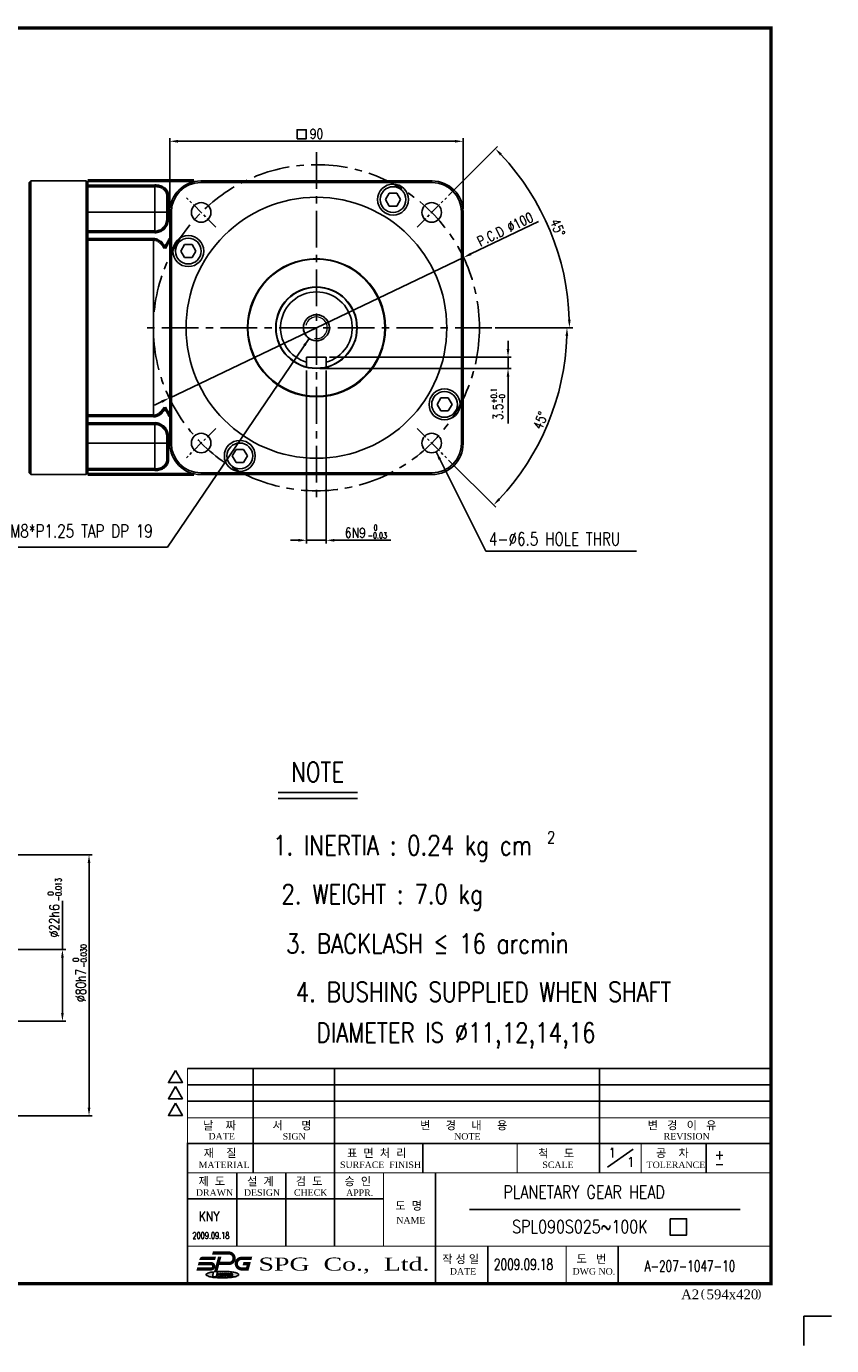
# Model space of a CAD drawing. Header units: millimetres. Extents: x 562 to 1567, y -633 to 1173.
# Tile 3 of 3: x 1033 to 1280, y 750 to 1154. Entities that reach past the tile are written whole.
import ezdxf
from ezdxf.enums import TextEntityAlignment as Align

# ---------------------------------------------------------------- set-up
doc = ezdxf.new("R2010")
doc.units = ezdxf.units.MM
doc.header["$LTSCALE"] = 3
doc.header["$MEASUREMENT"] = 0
doc.header["$PDMODE"] = 1
doc.linetypes.add('CENTER', pattern=[2, 1.25, -0.25, 0.25, -0.25])
doc.layers.get('0').update_dxf_attribs({"linetype": 'CONTINUOUS'})
doc.layers.get('DEFPOINTS').update_dxf_attribs({"linetype": 'CONTINUOUS'})
for name, color, linetype in [('3', 3, 'CONTINUOUS'), ('CENTER', 1, 'CENTER'), ('DIM', 3, 'CONTINUOUS'), ('M2', 9, 'CONTINUOUS'), ('M3', 9, 'CONTINUOUS'), ('OBJ', 7, 'CONTINUOUS')]:
    doc.layers.add(name, color=color, linetype=linetype)
doc.layers.add('AM_8', color=1, linetype='CONTINUOUS', lineweight=15)
doc.layers.add('외형선(ISO)', color=7, linetype='CONTINUOUS', lineweight=50)
doc.styles.add('ARIAL', font='TIMES.TTF', dxfattribs={"height": 45})
doc.styles.add('DUTCH', font='dutch.ttf', dxfattribs={"height": 4})
doc.styles.add('HBRDS', font='SIMPLEX', dxfattribs={"width": 0.8, "height": 3, "bigfont": 'HBRDS'})
doc.styles.add('WHGTXT', font='SIMPLEX.shx', dxfattribs={"width": 0.8, "bigfont": 'WHGTXT.shx'})
doc.styles.add('WHTMTXT', font='romant.shx', dxfattribs={"width": 0.8, "bigfont": 'whtmtxt.shx'})
doc.dimstyles.new('WHGTXT', dxfattribs={"dimtxt": 3, "dimasz": 2.5, "dimexe": 1, "dimexo": 1, "dimgap": 0.8, "dimtad": 1, "dimdsep": 46, "dimtxsty": 'WHGTXT', "dimcen": 0, "dimclrd": 3, "dimclre": 3, "dimclrt": 3, "dimazin": 2, "dimtfac": 1, "dimtmove": 0, "dimatfit": 3, "dimfxl": 0, "dimtolj": 1, "dimtzin": 0, "dimarcsym": 0})
doc.dimstyles.new('WHGTXT$0', dxfattribs={"dimtxt": 3, "dimasz": 2.5, "dimexe": 1, "dimexo": 1, "dimgap": 1, "dimtad": 1, "dimdec": 4, "dimdsep": 46, "dimtxsty": 'WHGTXT', "dimcen": 0, "dimclrd": 3, "dimclre": 3, "dimclrt": 3, "dimadec": 0, "dimazin": 0, "dimtfac": 1, "dimtdec": 4, "dimtmove": 0, "dimatfit": 3, "dimfxl": 0, "dimtvp": 1, "dimtolj": 1, "dimtzin": 0, "dimlwd": -1, "dimlwe": -1, "dimarcsym": 0})
doc.dimstyles.new('WHGTXT$2', dxfattribs={"dimtxt": 3, "dimasz": 2.5, "dimexe": 1, "dimexo": 1, "dimgap": 1, "dimtad": 1, "dimdec": 4, "dimdsep": 46, "dimtxsty": 'WHGTXT', "dimcen": 0, "dimclrd": 3, "dimclre": 3, "dimclrt": 3, "dimadec": 0, "dimazin": 0, "dimtfac": 1, "dimtdec": 4, "dimtmove": 0, "dimatfit": 3, "dimfxl": 0, "dimtvp": 1, "dimtolj": 1, "dimtzin": 0, "dimlwd": -1, "dimlwe": -1, "dimarcsym": 0})
doc.dimstyles.new('사본 WHGTXT', dxfattribs={"dimtxt": 3, "dimasz": 2.5, "dimexe": 1, "dimexo": 1, "dimgap": 0.8, "dimtad": 1, "dimdsep": 46, "dimtxsty": 'WHGTXT', "dimcen": 0, "dimclrd": 3, "dimclre": 3, "dimclrt": 3, "dimazin": 2, "dimtfac": 1, "dimtmove": 0, "dimatfit": 3, "dimfxl": 0, "dimtolj": 1, "dimtzin": 0, "dimarcsym": 0})

# ---------------------------------------------------------------- blocks, each defined once
blk = doc.blocks.new('A$C5E72498D')
at = {"layer": 'M3'}
h = blk.add_hatch(color=256, dxfattribs=at)
h.paths.add_polyline_path([(384.69, 3.78, 0.014588), (383.23, 3.74), (382.8, 2.13), (381.6, 2.13), (381.99, 3.62), (381.95, 3.62, 0.015619), (381.15, 3.49, 0.063192), (379.86, 3.06, 0.287816), (379.69, 2.78, 0.287816), (379.86, 2.51, 0.063192), (381.15, 2.08, 0.028693), (382.63, 1.87, 0.020666), (384.69, 1.78, 0.020666), (386.75, 1.87, 0.028693), (388.23, 2.08, 0.063192), (389.52, 2.51, 0.287816), (389.69, 2.78, 0.287816), (389.52, 3.06, 0.063192), (388.23, 3.49, 0.028693), (386.75, 3.7, 0.020666)])
h.paths.add_polyline_path([(386, 3.16), (386, 2.86), (385.75, 2.86), (385.75, 2.16), (385.45, 2.16), (385.45, 2.86), (385.2, 2.86), (385.2, 3.16)], flags=16)
h.paths.add_polyline_path([(385.1, 2.86), (385.1, 2.46, -0.414214), (384.8, 2.16), (384.6, 2.16, -0.414214), (384.3, 2.46), (384.3, 2.86, -0.414214), (384.6, 3.16), (384.8, 3.16, -0.414214)], flags=16)
h.paths.add_polyline_path([(384.8, 2.76), (384.8, 2.56, -0.414214), (384.7, 2.46, -0.414214), (384.6, 2.56), (384.6, 2.76, -0.414214), (384.7, 2.86, -0.414214)], flags=0)
h.paths.add_polyline_path([(386.4, 3.16), (386.6, 3.16, -0.414214), (386.9, 2.86), (386.9, 2.46, -0.414214), (386.6, 2.16), (386.4, 2.16, -0.414214), (386.1, 2.46), (386.1, 2.86, -0.414214)], flags=16)
h.paths.add_polyline_path([(384.2, 3.16), (384.2, 2.16), (383.9, 2.16), (383.9, 2.56), (383.85, 2.16), (383.55, 2.16), (383.5, 2.56), (383.5, 2.16), (383.2, 2.16), (383.2, 3.16), (383.5, 3.16), (383.7, 2.76), (383.9, 3.16)], flags=16)
h.paths.add_polyline_path([(386.5, 2.86, -0.414214), (386.6, 2.76), (386.6, 2.56, -0.414214), (386.5, 2.46, -0.414214), (386.4, 2.56), (386.4, 2.76, -0.414214)], flags=0)
h.paths.add_polyline_path([(387, 3.16), (387.5, 3.16, -0.414214), (387.8, 2.86), (387.8, 2.76, -0.291463), (387.63, 2.49), (387.8, 2.16), (387.46, 2.16), (387.3, 2.46), (387.3, 2.46), (387.3, 2.16), (387, 2.16)], flags=16)
h.paths.add_polyline_path([(387.3, 2.86), (387.45, 2.86, -0.414214), (387.5, 2.81, -0.414214), (387.45, 2.76), (387.3, 2.76)], flags=0)
at = {"layer": 'M2'}
for points, const_width in [([(553, 66), (553, 0), (0, 0), (0, 385), (553, 385), (553, 66)], 1), ([(0, 375), (60, 375), (60, 385)], 0.5)]:
    blk.add_lwpolyline(points, dxfattribs=dict(at, const_width=const_width))
at = {"layer": 'M3'}
for p, q in [((374, 66), (553, 66)), ((394.15, 66), (394.15, 34)), ((419.1, 66), (419.1, 34)), ((500.35, 66), (500.35, 34)), ((374, 60.95), (553, 60.95)), ((374, 56), (553, 56)), ((446.2, 43), (446.2, 34)), ((502.8, 35.73), (510.65, 41.27)), ((533.1, 43), (533.1, 34)), ((389.1, 34), (389.1, 11.5)), ((404.1, 34), (404.1, 11.5)), ((419.1, 34), (419.1, 11.5)), ((450.1, 34), (450.1, 0)), ((374, 26), (434.1, 26)), ((460.5, 22.8), (543.5, 22.8)), ((466.1, 11.5), (466.1, 0)), ((506.1, 11.5), (506.1, 0)), ((381.6, 2.13), (382, 3.63)), ((381.6, 2.13), (382.8, 2.13)), ((381.95, 3.62), (381.99, 3.62)), ((382.8, 2.13), (383.23, 3.74)), ((383.2, 3.16), (383.5, 3.16)), ((383.2, 3.16), (383.2, 2.16)), ((383.2, 2.16), (383.5, 2.16)), ((383.5, 3.16), (383.7, 2.76)), ((383.5, 2.56), (383.55, 2.16)), ((383.5, 2.56), (383.5, 2.16)), ((383.55, 2.16), (383.85, 2.16)), ((383.7, 2.76), (383.9, 3.16)), ((383.9, 2.56), (383.85, 2.16)), ((383.9, 3.16), (384.2, 3.16)), ((383.9, 2.56), (383.9, 2.16)), ((383.9, 2.16), (384.2, 2.16)), ((384.2, 3.16), (384.2, 2.16)), ((384.3, 2.86), (384.3, 2.46)), ((384.6, 3.16), (384.8, 3.16)), ((384.6, 2.76), (384.6, 2.56)), ((384.6, 2.16), (384.8, 2.16)), ((384.7, 2.86), (384.7, 2.86)), ((384.7, 2.46), (384.7, 2.46)), ((384.8, 2.76), (384.8, 2.56)), ((385.1, 2.86), (385.1, 2.46)), ((385.2, 3.16), (386, 3.16)), ((385.2, 3.16), (385.2, 2.86)), ((385.2, 2.86), (385.45, 2.86)), ((385.45, 2.86), (385.45, 2.16)), ((385.45, 2.16), (385.75, 2.16)), ((385.75, 2.86), (386, 2.86)), ((385.75, 2.86), (385.75, 2.16)), ((386, 3.16), (386, 2.86)), ((386.1, 2.86), (386.1, 2.46)), ((386.4, 3.16), (386.6, 3.16)), ((386.4, 2.76), (386.4, 2.56)), ((386.4, 2.16), (386.6, 2.16)), ((386.5, 2.86), (386.5, 2.86)), ((386.5, 2.46), (386.5, 2.46)), ((386.6, 2.76), (386.6, 2.56)), ((386.9, 2.86), (386.9, 2.46)), ((387, 3.16), (387.5, 3.16)), ((387, 3.16), (387, 2.16)), ((387, 2.16), (387.3, 2.16)), ((387.3, 2.86), (387.45, 2.86)), ((387.3, 2.86), (387.3, 2.76)), ((387.3, 2.76), (387.45, 2.76)), ((387.46, 2.16), (387.3, 2.46)), ((387.3, 2.46), (387.3, 2.16)), ((387.3, 2.46), (387.3, 2.46)), ((387.46, 2.16), (387.8, 2.16)), ((387.5, 2.81), (387.5, 2.81)), ((387.8, 2.16), (387.63, 2.49)), ((387.8, 2.86), (387.8, 2.76))]:
    blk.add_line(p, q, dxfattribs=at)
for points in [[(370.26, 65.4), (368.1, 61.65), (372.43, 61.65)], [(370.26, 60.45), (368.1, 56.7), (372.43, 56.7)], [(370.26, 55.35), (368.1, 51.6), (372.43, 51.6)]]:
    blk.add_lwpolyline(points, close=True, dxfattribs=at)
for points, const_width in [([(374, 66), (374, 43)], 0.3), ([(374, 50.9), (553, 50.9)], 0.3), ([(394.15, 43), (394.15, 50.9)], 0.3), ([(419.1, 34), (419.1, 50.9)], 0.3), ([(500.35, 43), (500.35, 50.9)], 0.3), ([(553, 43), (374, 43), (374, 0)], 0.5), ([(475.1, 34), (475.1, 43)], 0.3), ([(513.1, 34), (513.1, 43)], 0.3), ([(374, 34), (553, 34)], 0.3), ([(434.1, 11.5), (434.1, 34)], 0.3), ([(374, 11.5), (553, 11.5)], 0.3), ([(383.83, 8.15), (382.68, 3.86)], 1), ([(450.1, 0), (450.1, 11.5)], 0.3), ([(490.1, 0), (490.1, 11.5)], 0.3)]:
    blk.add_lwpolyline(points, dxfattribs=dict(at, const_width=const_width))
at = {"layer": 'M3', "const_width": 1}
for points in [[(382.45, 7.78), (378.6, 7.78, 0.265514), (378.17, 7.54, 0.110713)], [(381.78, 9.41), (386.68, 9.4, -0.998395), (386.68, 6.21), (383.62, 6.21)], [(393.58, 7.78), (390.58, 7.78, 1), (390.58, 4.53), (392.32, 4.53), (392.76, 6.16), (391.16, 6.16)], [(377.41, 6.16), (381.2, 6.16, -1), (381.2, 4.53), (376.98, 4.53)]]:
    blk.add_lwpolyline(points, format="xyb", dxfattribs=at)
at = {"layer": 'M3'}
for points in [[(379.69, 2.78, 0.287816), (379.86, 2.51, 0.063192), (381.15, 2.08, 0.028693), (382.63, 1.87, 0.020666), (384.69, 1.78, 0.020666), (386.75, 1.87, 0.028693), (388.23, 2.08, 0.063192), (389.52, 2.51, 0.287816), (389.69, 2.78, 0.287816), (389.52, 3.06, 0.063192), (388.23, 3.49, 0.028693), (386.75, 3.7, 0.020666), (384.69, 3.78, 0.014921), (383.2, 3.74, 0.014921)], [(383.2, 3.73, 0.039771), (381.15, 3.49, 0.063192), (379.86, 3.06, 0.287816), (379.69, 2.78, 0.287816)]]:
    blk.add_lwpolyline(points, format="xyb", dxfattribs=at)
for centre, radius, start, end in [((384.6, 2.86), 0.3, 90, 180), ((384.6, 2.46), 0.3, 180, 270), ((384.7, 2.76), 0.1, 90, 180), ((384.7, 2.56), 0.1, 180, 270), ((384.7, 2.76), 0.1, 0, 90), ((384.7, 2.56), 0.1, 270, 0), ((384.8, 2.86), 0.3, 0, 90), ((384.8, 2.46), 0.3, 270, 0), ((386.4, 2.86), 0.3, 90, 180), ((386.4, 2.46), 0.3, 180, 270), ((386.5, 2.76), 0.1, 90, 180), ((386.5, 2.56), 0.1, 180, 270), ((386.5, 2.76), 0.1, 0, 90), ((386.5, 2.56), 0.1, 270, 0), ((386.6, 2.86), 0.3, 0, 90), ((386.6, 2.46), 0.3, 270, 0), ((387.45, 2.81), 0.05, 0, 90), ((387.45, 2.81), 0.05, 270, 0), ((387.5, 2.86), 0.3, 0, 90), ((387.5, 2.76), 0.3, 295.0022, 0)]:
    blk.add_arc(centre, radius, start, end, dxfattribs=at)
for points in [[(381.78, 9.91), (381.51, 8.91), (381.78, 8.91)], [(382.45, 8.28), (382.45, 7.28), (382.72, 8.28)], [(383.35, 8.28), (384.31, 8.03), (384.38, 8.28)], [(393.58, 7.28), (393.85, 8.28), (393.58, 8.28)], [(376.98, 4.03), (376.98, 5.03), (376.71, 4.03)], [(377.41, 5.66), (377.41, 6.66), (377.14, 5.66)], [(378.6, 7.28), (377.74, 7.79), (377.58, 7.28)], [(390.89, 5.66), (391.16, 5.66), (391.16, 6.66)], [(383.16, 3.73), (382.2, 3.99), (382.1, 3.64)]]:
    blk.add_solid(points, dxfattribs=at)
for s, height, style, p in [('날    짜', 2.5, 'ARIAL', (378.78, 47.25)), ('서      명', 2.5, 'ARIAL', (400.07, 47.28)), ('변     경     내     용', 2.5, 'ARIAL', (445.35, 47.29)), ('변   경   이   유', 2.5, 'ARIAL', (515.17, 47.32)), ('DATE', 2, 'ARIAL', (380.42, 44.22)), ('SIGN', 2, 'ARIAL', (403.17, 44.18)), ('NOTE', 2, 'ARIAL', (455.79, 44.17)), ('REVISION', 2, 'ARIAL', (520.06, 44.19)), ('재    질', 2.5, 'ARIAL', (378.95, 38.81)), ('표  면  처  리', 2.5, 'ARIAL', (422.93, 38.79)), ('척     도', 2.5, 'ARIAL', (481.59, 38.73)), ('공    차', 2.5, 'ARIAL', (517.69, 38.82)), ('MATERIAL', 2, 'ARIAL', (377.41, 35.43)), ('SURFACE  FINISH', 2, 'ARIAL', (420.77, 35.46)), ('SCALE', 2, 'ARIAL', (482.84, 35.46)), ('TOLERANCE', 2, 'ARIAL', (514.82, 35.45)), ('제  도', 2.5, 'ARIAL', (377.34, 30.17)), ('설  계', 2.5, 'ARIAL', (392.27, 30.12)), ('검  도', 2.5, 'ARIAL', (407.22, 30.17)), ('승  인', 2.5, 'ARIAL', (422.14, 30.15)), ('DRAWN', 2, 'ARIAL', (376.56, 26.95)), ('DESIGN', 2, 'ARIAL', (391.29, 26.95)), ('CHECK', 2, 'ARIAL', (406.64, 26.96)), ('APPR.', 2, 'ARIAL', (422.63, 26.92)), ('도  명', 2.5, 'ARIAL', (437.75, 22.66)), ('NAME', 2, 'ARIAL', (438.05, 18.45)), ('작 성 일', 2.5, 'ARIAL', (452.13, 6.28)), ('도   번', 2.5, 'ARIAL', (493.33, 6.36)), ('DATE', 2, 'ARIAL', (454.46, 2.79)), ('DWG NO.', 2, 'ARIAL', (492.09, 2.78)), ('SPGF-D017(REV 01)', 3, 'ARIAL', (1.74, -4.78)), ('(주) 에 스 피 지', 3, 'DUTCH', (261.03, -4.59)), ('A2  594x420', 3, 'ARIAL', (525.41, -4.77)), ('(                 )', 2.5, 'ARIAL', (531.43, -4.24))]:
    blk.add_text(s, height=height, dxfattribs=dict(at, style=style)).set_placement(p)
at = {"layer": 'M3', "style": 'HBRDS', "width": 0.9}
for s, p in [('+', (535.66, 38.08)), ('-', (535.66, 35.3))]:
    blk.add_text(s, height=3, dxfattribs=at).set_placement(p)
at = {"layer": 'M3', "style": 'DUTCH', "width": 1.424043}
blk.add_text('SPG  Co.,  Ltd.', height=4, dxfattribs=at).set_placement((395.77, 4.01), (448.19, 4.01), align=Align.FIT)
blk = doc.blocks.new('*D339')
at = {"color": 3, "lineweight": -2}
for p, q in [((1077.18, 1098.38), (1077.18, 1120.05)), ((1079.68, 1119.05), (1164.68, 1119.05)), ((1167.18, 1098.38), (1167.18, 1120.05))]:
    blk.add_line(p, q, dxfattribs=at)
at = {"color": 3}
for points in [[(1079.68, 1119.47), (1079.68, 1118.64), (1077.18, 1119.05)], [(1164.68, 1119.47), (1164.68, 1118.64), (1167.18, 1119.05)]]:
    blk.add_solid(points, dxfattribs=at)
at = {"layer": 'DEFPOINTS', "color": 0}
for p in [(1167.18, 1119.05), (1077.18, 1097.38), (1167.18, 1097.38)]:
    blk.add_point(p, dxfattribs=at)
at = {"color": 3, "insert": (1122.18, 1121.35), "char_height": 3, "attachment_point": 5, "style": 'WHGTXT'}
blk.add_mtext('\\A1;90', dxfattribs=at)
blk = doc.blocks.new('*D351')
at = {"color": 3, "lineweight": -2}
for p, q in [((1190.33, 1094.42), (1169.56, 1084.5)), ((1077.06, 1040.34), (1167.3, 1083.43)), ((1074.8, 1039.27), (1072.55, 1038.19))]:
    blk.add_line(p, q, dxfattribs=at)
at = {"color": 3}
for points in [[(1169.38, 1084.88), (1169.74, 1084.13), (1167.3, 1083.43)], [(1074.62, 1039.64), (1074.98, 1038.89), (1077.06, 1040.34)]]:
    blk.add_solid(points, dxfattribs=at)
at = {"layer": 'DEFPOINTS', "color": 0}
for p in [(1167.3, 1083.43), (1077.06, 1040.34)]:
    blk.add_point(p, dxfattribs=at)
at = {"color": 3, "insert": (1180.08, 1092.08), "char_height": 3, "attachment_point": 5, "rotation": 25.5201, "style": 'WHGTXT'}
blk.add_mtext('\\A1;P.C.D ∅100', dxfattribs=at)
blk = doc.blocks.new('*D352')
at = {"color": 3}
for p, q in [((1162.74, 1102.44), (1177.77, 1117.47)), ((1177.02, 1061.88), (1200.79, 1061.88))]:
    blk.add_line(p, q, dxfattribs=at)
blk.add_arc((1122.18, 1061.88), 77.61, 1.8457, 43.1543, dxfattribs=at)
for points in [[(1178.5, 1114.68), (1179.1, 1115.26), (1177.06, 1116.76)], [(1200.17, 1064.39), (1199.34, 1064.38), (1199.79, 1061.88)]]:
    blk.add_solid(points, dxfattribs=at)
at = {"layer": 'DEFPOINTS', "color": 0}
for p in [(1162.03, 1101.73), (1153.04, 1092.74), (1197.15, 1081.97), (1068.34, 1061.88), (1176.02, 1061.88)]:
    blk.add_point(p, dxfattribs=at)
at = {"color": 3, "insert": (1196.2, 1092.54), "char_height": 3, "attachment_point": 5, "rotation": 292.5, "style": 'WHGTXT'}
blk.add_mtext('\\A1;45°', dxfattribs=at)
blk = doc.blocks.new('*D353')
at = {"color": 3}
for p, q in [((1177.02, 1061.88), (1200.04, 1061.88)), ((1162.74, 1021.33), (1177.24, 1006.83))]:
    blk.add_line(p, q, dxfattribs=at)
blk.add_arc((1122.18, 1061.88), 76.86, 316.8638, 358.1362, dxfattribs=at)
for points in [[(1198.58, 1059.39), (1199.42, 1059.38), (1199.04, 1061.88)], [(1178.57, 1009.04), (1177.97, 1009.62), (1176.53, 1007.54)]]:
    blk.add_solid(points, dxfattribs=at)
at = {"layer": 'DEFPOINTS', "color": 0}
for p in [(1068.34, 1061.88), (1176.02, 1061.88), (1153.04, 1031.02), (1188.74, 1023.46), (1162.03, 1022.03)]:
    blk.add_point(p, dxfattribs=at)
at = {"color": 3, "insert": (1190.88, 1033.43), "char_height": 3, "attachment_point": 5, "rotation": 67.5, "style": 'WHGTXT'}
blk.add_mtext('\\A1;45°', dxfattribs=at)
blk = doc.blocks.new('*D354')
at = {"layer": 'DEFPOINTS', "color": 0}
for p in [(1119.18, 1049.75), (1125.18, 1049.75), (1125.18, 996.72)]:
    blk.add_point(p, dxfattribs=at)
at = {"layer": 'DIM', "color": 3, "lineweight": -2}
for p, q in [((1119.18, 1048.75), (1119.18, 995.72)), ((1125.18, 1048.75), (1125.18, 995.72)), ((1116.68, 996.72), (1114.18, 996.72)), ((1119.18, 996.72), (1125.18, 996.72)), ((1127.68, 996.72), (1138.07, 996.72))]:
    blk.add_line(p, q, dxfattribs=at)
at = {"layer": 'DIM', "color": 3}
for points in [[(1116.68, 997.13), (1116.68, 996.3), (1119.18, 996.72)], [(1127.68, 997.13), (1127.68, 996.3), (1125.18, 996.72)]]:
    blk.add_solid(points, dxfattribs=at)
at = {"layer": 'DIM', "color": 3, "insert": (1134.12, 999.02), "char_height": 3, "attachment_point": 5, "style": 'WHGTXT'}
blk.add_mtext('\\A1;6N9', dxfattribs=at)
blk = doc.blocks.new('*D355')
at = {"color": 3}
for p, q in [((1180.96, 1055.38), (1180.96, 1057.88)), ((1126.18, 1052.88), (1181.96, 1052.88)), ((1180.96, 1052.88), (1180.96, 1049.38)), ((1123.18, 1049.38), (1181.96, 1049.38)), ((1180.96, 1046.88), (1180.96, 1032.49))]:
    blk.add_line(p, q, dxfattribs=at)
for points in [[(1180.54, 1055.38), (1181.37, 1055.38), (1180.96, 1052.88)], [(1180.54, 1046.88), (1181.37, 1046.88), (1180.96, 1049.38)]]:
    blk.add_solid(points, dxfattribs=at)
at = {"layer": 'DEFPOINTS', "color": 0}
for p in [(1125.18, 1052.88), (1180.96, 1052.88), (1122.18, 1049.38)]:
    blk.add_point(p, dxfattribs=at)
at = {"color": 3, "insert": (1177.86, 1038.44), "char_height": 3, "attachment_point": 5, "rotation": 90, "style": 'WHGTXT'}
blk.add_mtext('\\A1;3.5{\\H1.800000;\\S+0.1^ -0;}', dxfattribs=at)
blk = doc.blocks.new('*D358')
at = {"color": 3}
for p, q in [((986.78, 900.26), (1053.42, 900.26)), ((1052.42, 897.76), (1052.42, 822.76)), ((986.78, 820.26), (1053.42, 820.26))]:
    blk.add_line(p, q, dxfattribs=at)
for points in [[(1052, 897.76), (1052.84, 897.76), (1052.42, 900.26)], [(1052, 822.76), (1052.84, 822.76), (1052.42, 820.26)]]:
    blk.add_solid(points, dxfattribs=at)
at = {"layer": 'DEFPOINTS', "color": 0}
for p in [(985.78, 900.26), (985.78, 820.26), (1052.42, 820.26)]:
    blk.add_point(p, dxfattribs=at)
at = {"color": 3, "insert": (1049.92, 860.26), "char_height": 3, "attachment_point": 5, "rotation": 90, "style": 'WHGTXT'}
blk.add_mtext('\\A1;%%c80h7', dxfattribs=at)
blk = doc.blocks.new('*D359')
at = {"color": 3}
for p, q in [((1044.27, 871.26), (1044.27, 886.22)), ((1024.78, 871.26), (1045.27, 871.26)), ((1044.27, 851.76), (1044.27, 868.76)), ((1024.78, 849.26), (1045.27, 849.26))]:
    blk.add_line(p, q, dxfattribs=at)
for points in [[(1043.85, 868.76), (1044.68, 868.76), (1044.27, 871.26)], [(1043.85, 851.76), (1044.68, 851.76), (1044.27, 849.26)]]:
    blk.add_solid(points, dxfattribs=at)
at = {"layer": 'DEFPOINTS', "color": 0}
for p in [(1023.78, 871.26), (1023.78, 849.26), (1044.27, 849.26)]:
    blk.add_point(p, dxfattribs=at)
at = {"color": 3, "insert": (1041.77, 880.02), "char_height": 3, "attachment_point": 5, "rotation": 90, "style": 'WHGTXT'}
blk.add_mtext('\\A1;%%c22h6', dxfattribs=at)

msp = doc.modelspace()

# ---------------------------------------------------------------- linework, layer by layer
for p, q in [((1034.58186, 1106.88388), (1034.08186, 1106.38388)), ((1034.08186, 1106.38388), (1034.08186, 1017.38388)), ((1051.58186, 1106.88388), (1034.58186, 1106.88388)), ((1051.58186, 1106.88388), (1052.08186, 1106.38388)), ((1052.08186, 1106.88388), (1052.08186, 1016.88388)), ((1034.58186, 1016.88388), (1034.08186, 1017.38388)), ((1051.58186, 1016.88388), (1034.58186, 1016.88388)), ((1051.58186, 1016.88388), (1052.08186, 1017.38388))]:
    msp.add_line(p, q)
at = {"layer": '3'}
for p, q in [((1051.58186, 1106.88388), (1051.58186, 1016.88388)), ((1138.06757, 996.71766), (1144.98569, 996.71766)), ((1110.43168, 919.37532), (1134.73652, 919.37532)), ((1110.43168, 917.55173), (1134.76637, 917.55173)), ((1271.65304, 758.78178), (1271.65304, 749.80004)), ((1271.65304, 758.78178), (1280.22152, 758.78178))]:
    msp.add_line(p, q, dxfattribs=at)
at = {"layer": '3', "color": 5}
for p, q in [((1072.58186, 1105.37974), (1072.58186, 1097.28388)), ((1052.08186, 1097.28388), (1072.58186, 1097.28388)), ((1076.58186, 1097.28388), (1072.58186, 1097.28388)), ((1072.58186, 1097.28388), (1072.58186, 1091.28388)), ((1072.18186, 1088.92551), (1072.18186, 1034.84224)), ((1072.58186, 1032.48388), (1072.58186, 1026.48388)), ((1052.08186, 1026.48388), (1072.58186, 1026.48388)), ((1072.58186, 1026.48388), (1072.58186, 1018.38801)), ((1072.58186, 1026.48388), (1076.58186, 1026.48388))]:
    msp.add_line(p, q, dxfattribs=at)
at = {"layer": '3', "ltscale": 25.4}
for p, q in [((1157.68186, 1106.38388), (1086.68186, 1106.38388)), ((1077.68186, 1097.38388), (1077.68186, 1026.38388)), ((1166.68186, 1026.38388), (1166.68186, 1097.38388)), ((1086.68186, 1017.38388), (1157.68186, 1017.38388))]:
    msp.add_line(p, q, dxfattribs=at)
at = {"layer": '3', "color": 3}
msp.add_lwpolyline([(1116.25644, 1119.81156), (1119.05705, 1119.81156), (1119.05705, 1122.61216), (1116.25644, 1122.61216)], close=True, dxfattribs=at)
at = {"layer": '3'}
msp.add_lwpolyline([(1230.66151, 788.67283), (1235.74461, 788.67283), (1235.74461, 783.69355), (1230.66151, 783.69355)], close=True, dxfattribs=at)
at = {"layer": '3', "ltscale": 25.4}
for centre, start, end in [((1086.68186, 1097.38388), 90, 180), ((1157.68186, 1097.38388), 0, 90), ((1086.68186, 1026.38388), 180, 270), ((1157.68186, 1026.38388), 270, 0)]:
    msp.add_arc(centre, 9, start, end, dxfattribs=at)
at = {"layer": 'AM_8', "ltscale": 25.4}
msp.add_arc((1122.18186, 1061.88388), 3.3235, 259.500111, 168.1920014, dxfattribs=at)
at = {"layer": 'CENTER', "ltscale": 3}
for p, q in [((1122.18186, 1115.72185), (1122.18186, 1008.0459)), ((1176.01983, 1061.88388), (1068.34389, 1061.88388))]:
    msp.add_line(p, q, dxfattribs=at)
at = {"layer": 'CENTER'}
for p, q in [((1091.32097, 1092.74477), (1082.33207, 1101.73367)), ((1153.04275, 1092.74477), (1162.03165, 1101.73367)), ((1091.32097, 1031.02299), (1082.33207, 1022.03409)), ((1153.04275, 1031.02299), (1162.03165, 1022.03409))]:
    msp.add_line(p, q, dxfattribs=at)
at = {"layer": 'CENTER', "ltscale": 3}
msp.add_circle((1122.18186, 1061.88388), 50, dxfattribs=at)
at = {"layer": 'DIM'}
msp.add_line((1034.58186, 1106.88388), (1034.58186, 1016.88388), dxfattribs=at)
at = {"layer": 'OBJ', "ltscale": 25.4}
for p, q in [((1086.68186, 1106.88388), (1157.68186, 1106.88388)), ((1144.52716, 1103.18388), (1143.37246, 1101.18388)), ((1143.37246, 1101.18388), (1144.52716, 1099.18388)), ((1146.83656, 1103.18388), (1144.52716, 1103.18388)), ((1147.99126, 1101.18388), (1146.83656, 1103.18388)), ((1146.83656, 1099.18388), (1147.99126, 1101.18388)), ((1077.18186, 1026.38388), (1077.18186, 1097.38388)), ((1144.52716, 1099.18388), (1146.83656, 1099.18388)), ((1167.18186, 1097.38388), (1167.18186, 1026.38388)), ((1081.72716, 1087.38388), (1080.57246, 1085.38388)), ((1080.57246, 1085.38388), (1081.72716, 1083.38388)), ((1084.03656, 1087.38388), (1081.72716, 1087.38388)), ((1085.19126, 1085.38388), (1084.03656, 1087.38388)), ((1084.03656, 1083.38388), (1085.19126, 1085.38388)), ((1081.72716, 1083.38388), (1084.03656, 1083.38388)), ((1125.18186, 1052.88388), (1119.18186, 1052.88388)), ((1119.18186, 1052.88388), (1119.18186, 1049.74921)), ((1125.18186, 1049.74921), (1125.18186, 1052.88388)), ((1160.32716, 1040.38388), (1159.17246, 1038.38388)), ((1162.63656, 1040.38388), (1160.32716, 1040.38388)), ((1163.79126, 1038.38388), (1162.63656, 1040.38388)), ((1159.17246, 1038.38388), (1160.32716, 1036.38388)), ((1160.32716, 1036.38388), (1162.63656, 1036.38388)), ((1162.63656, 1036.38388), (1163.79126, 1038.38388)), ((1097.52716, 1024.58388), (1096.37246, 1022.58388)), ((1099.83656, 1024.58388), (1097.52716, 1024.58388)), ((1100.99126, 1022.58388), (1099.83656, 1024.58388)), ((1096.37246, 1022.58388), (1097.52716, 1020.58388)), ((1097.52716, 1020.58388), (1099.83656, 1020.58388)), ((1099.83656, 1020.58388), (1100.99126, 1022.58388)), ((1157.68186, 1016.88388), (1086.68186, 1016.88388))]:
    msp.add_line(p, q, dxfattribs=at)
for centre, radius in [((1145.68186, 1101.18388), 4.75), ((1145.68186, 1101.18388), 3.95), ((1122.18186, 1061.88388), 40), ((1086.82652, 1097.23922), 3), ((1157.5372, 1097.23922), 3), ((1082.88186, 1085.38388), 4.75), ((1082.88186, 1085.38388), 3.95), ((1122.18186, 1061.88388), 21.18199), ((1122.18186, 1061.88388), 21), ((1122.18186, 1061.88388), 12.5), ((1122.18186, 1061.88388), 12.4), ((1122.18186, 1061.88388), 4), ((1161.48186, 1038.38388), 4.75), ((1161.48186, 1038.38388), 3.95), ((1086.82652, 1026.52854), 3), ((1157.5372, 1026.52854), 3), ((1098.68186, 1022.58388), 4.75), ((1098.68186, 1022.58388), 3.95)]:
    msp.add_circle(centre, radius, dxfattribs=at)
for centre, radius, start, end in [((1086.68186, 1097.38388), 9.5, 90, 180), ((1157.68186, 1097.38388), 9.5, 0, 90), ((1122.18186, 1061.88388), 11, 285.8266201, 254.1733799), ((1122.18186, 1061.88388), 4, 165, 105), ((1086.68186, 1026.38388), 9.5, 180, 270), ((1157.68186, 1026.38388), 9.5, 270, 0)]:
    msp.add_arc(centre, radius, start, end, dxfattribs=at)
at = {"layer": '외형선(ISO)'}
for p, q in [((1084.62046, 1106.88388), (1052.08186, 1106.88388)), ((1052.08186, 1105.37974), (1072.58186, 1105.37974)), ((1076.58186, 1095.28388), (1076.58186, 1102.38931)), ((1072.58186, 1091.28388), (1052.08186, 1091.28388)), ((1072.18186, 1088.92551), (1052.08186, 1088.92551)), ((1072.18186, 1034.84224), (1052.08186, 1034.84224)), ((1052.08186, 1032.48388), (1072.58186, 1032.48388)), ((1076.58186, 1021.37844), (1076.58186, 1028.48388)), ((1072.58186, 1018.38801), (1052.08186, 1018.38801)), ((1084.62046, 1016.88388), (1052.08186, 1016.88388))]:
    msp.add_line(p, q, dxfattribs=at)
for points, knots in [([(1076.58186, 1102.38931), (1076.58186, 1102.7974), (1076.48504, 1103.22878), (1076.05017, 1104.01568), (1075.71157, 1104.3715), (1074.95706, 1104.86428), (1074.53674, 1105.05636), (1073.59667, 1105.314), (1073.07663, 1105.37974), (1072.58186, 1105.37974)], [0.7121655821, 0.7121655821, 0.7121655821, 0.7121655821, 0.9046044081, 0.9046044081, 1.0970432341, 1.0970432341, 1.2454747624, 1.2454747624, 1.3939062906, 1.3939062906, 1.3939062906, 1.3939062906]), ([(1072.58186, 1091.28388), (1073.07663, 1091.28388), (1073.59667, 1091.38177), (1074.53674, 1091.75759), (1074.95706, 1092.0347), (1075.71157, 1092.72674), (1076.05017, 1093.21409), (1076.48504, 1094.24543), (1076.58186, 1094.78897), (1076.58186, 1095.28388)], [1.3939062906, 1.3939062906, 1.3939062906, 1.3939062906, 1.5423378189, 1.5423378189, 1.6907693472, 1.6907693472, 1.8832081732, 1.8832081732, 2.0756469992, 2.0756469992, 2.0756469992, 2.0756469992]), ([(1075.71739, 1086.32367), (1075.71643, 1086.32549), (1075.71547, 1086.32732), (1075.36041, 1087.00106), (1074.91063, 1087.61631), (1074.07018, 1088.31887), (1073.72879, 1088.54004), (1072.98002, 1088.84419), (1072.57163, 1088.92551), (1072.18186, 1088.92551)], [3.5160272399, 3.5160272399, 3.5160272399, 3.5160272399, 3.5166617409, 3.5166617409, 3.7500589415, 3.7500589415, 3.866988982, 3.866988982, 3.9839190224, 3.9839190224, 3.9839190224, 3.9839190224]), ([(1077.18186, 1088.92551), (1077.18186, 1088.92551), (1077.13274, 1088.84419), (1076.95211, 1088.54004), (1076.82203, 1088.31887), (1076.41742, 1087.61631), (1076.07379, 1087.00106), (1075.71931, 1086.32732), (1075.71835, 1086.32549), (1075.71739, 1086.32367)], [3.9839190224, 3.9839190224, 3.9839190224, 3.9839190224, 4.1008490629, 4.1008490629, 4.2177791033, 4.2177791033, 4.4511763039, 4.4511763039, 4.4518108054, 4.4518108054, 4.4518108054, 4.4518108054]), ([(1072.18186, 1034.84224), (1072.57163, 1034.84224), (1072.98002, 1034.92356), (1073.72879, 1035.22771), (1074.07018, 1035.44888), (1074.91063, 1036.15145), (1075.36041, 1036.76669), (1075.71547, 1037.44043), (1075.71643, 1037.44226), (1075.71739, 1037.44408)], [3.9839190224, 3.9839190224, 3.9839190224, 3.9839190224, 4.1008490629, 4.1008490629, 4.2177791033, 4.2177791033, 4.4511763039, 4.4511763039, 4.4518108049, 4.4518108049, 4.4518108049, 4.4518108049]), ([(1075.71739, 1037.44408), (1075.71835, 1037.44226), (1075.71931, 1037.44043), (1076.07379, 1036.76669), (1076.41742, 1036.15145), (1076.82203, 1035.44888), (1076.95211, 1035.22771), (1077.13274, 1034.92356), (1077.18186, 1034.84224), (1077.18186, 1034.84224)], [3.5160272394, 3.5160272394, 3.5160272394, 3.5160272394, 3.5166617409, 3.5166617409, 3.7500589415, 3.7500589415, 3.866988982, 3.866988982, 3.9839190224, 3.9839190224, 3.9839190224, 3.9839190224]), ([(1076.58186, 1028.48388), (1076.58186, 1028.97879), (1076.48504, 1029.52232), (1076.05017, 1030.55367), (1075.71157, 1031.04102), (1074.95706, 1031.73305), (1074.53674, 1032.01016), (1073.59667, 1032.38598), (1073.07663, 1032.48388), (1072.58186, 1032.48388)], [0.7121655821, 0.7121655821, 0.7121655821, 0.7121655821, 0.9046044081, 0.9046044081, 1.0970432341, 1.0970432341, 1.2454747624, 1.2454747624, 1.3939062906, 1.3939062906, 1.3939062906, 1.3939062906]), ([(1072.58186, 1018.38801), (1073.10906, 1018.38801), (1073.65957, 1018.46246), (1074.64376, 1018.75086), (1075.07772, 1018.96512), (1075.79458, 1019.4786), (1076.10122, 1019.82392), (1076.4945, 1020.57996), (1076.58186, 1020.99087), (1076.58186, 1021.37844)], [1.3939062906, 1.3939062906, 1.3939062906, 1.3939062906, 1.5520676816, 1.5520676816, 1.7102290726, 1.7102290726, 1.8929938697, 1.8929938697, 2.0757586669, 2.0757586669, 2.0757586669, 2.0757586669])]:
    msp.add_open_spline(points, degree=3, knots=knots, dxfattribs=at)

# ---------------------------------------------------------------- block references
at = {"layer": '3'}
msp.add_blockref('A$C5E72498D', (708.65304, 768.78178), dxfattribs=at)

# ---------------------------------------------------------------- texts
at = {"layer": '3', "color": 3, "style": 'WHGTXT', "width": 0.76}
for s, p in [('M8*P1.25 TAP DP 19', (1028.20792, 997.55662)), ('4-%%C6.5 HOLE THRU', (1175.12077, 995.13584))]:
    msp.add_text(s, height=4, dxfattribs=at).set_placement(p)
at = {"layer": '3'}
for s, height, style, width, p in [('-0.03', 1.8, 'WHGTXT', 0.8, (1137.93281, 997.29807)), ('0', 1.8, 'WHGTXT', 0.8, (1139.7098, 999.68815)), ('1', 3, 'WHGTXT', 0.8, (1211.89952, 807.42624)), ('1', 3, 'WHGTXT', 0.8, (1217.54667, 804.5696)), ('PLANETARY GEAR HEAD', 4, 'WHTMTXT', 0.8, (1179.5221, 794.8637)), ('KNY', 3, 'WHGTXT', 0.8, (1086.13091, 787.95895)), ('SPL090S025~100K', 4, 'WHTMTXT', 0.8, (1182.22992, 784.29918)), ('2009.09.18', 2.1, 'WHGTXT', 0.7, (1084.14994, 782.50451)), ('2009.09.18', 3.36, 'WHGTXT', 0.7, (1176.64563, 773.0132)), ('A-207-1047-10', 3.36, 'WHGTXT', 0.7, (1222.84176, 772.52143))]:
    msp.add_text(s, height=height, dxfattribs=dict(at, style=style, width=width)).set_placement(p)
at = {"layer": '3', "style": 'WHGTXT', "width": 0.8}
for s, p in [('-0.030', (1051.66561, 865.69552)), ('0', (1049.27553, 867.4725))]:
    msp.add_text(s, height=1.8, rotation=90, dxfattribs=at).set_placement(p)
at = {"layer": 'DIM', "style": 'WHGTXT', "width": 0.8}
for s, p in [('-0.013', (1043.94555, 886.01707)), ('0', (1041.55547, 887.79406))]:
    msp.add_text(s, height=1.8, rotation=90, dxfattribs=at).set_placement(p)
at = {"layer": 'OBJ', "ltscale": 25.4, "style": 'WHGTXT', "width": 0.8}
for s, height, p in [('NOTE', 6, (1122.53261, 925.68408)), ('1. INERTIA : 0.24 kg cm', 6, (1148.57657, 902.22408)), ('2', 3.6, (1194.17715, 905.66527)), ('.', 4.5, (1179.71751, 902.27089)), ('2. WEIGHT : 7.0 kg', 6, (1142.34086, 887.22408)), ('3. BACKLASH ≤ 16 arcmin', 6, (1156.16943, 873.22408)), ('4. BUSHING SUPPLIED WHEN SHAFT ', 6, (1175.0931, 858.22408)), ('DIAMETER IS %%C11,12,14,16', 6, (1165.01958, 844.85823))]:
    msp.add_text(s, height=height, dxfattribs=at).set_placement(p, align=Align.MIDDLE)

# ---------------------------------------------------------------- dimensions: what is measured, and where the dimension line sits
dim = msp.add_linear_dim(base=(1167.18186, 1119.05363), p1=(1077.18186, 1097.38388), p2=(1167.18186, 1097.38388), dimstyle='사본 WHGTXT')
dim.commit()
dim.dimension.update_dxf_attribs({"geometry": '*D339', "text_midpoint": (1122.18186, 1121.35363)})
for base, line2, picture, middle in [((1197.14944, 1081.97138), ((1153.04275, 1092.74477), (1162.03165, 1101.73367)), '*D352', (1196.19584, 1092.54147)), ((1188.74249, 1023.45508), ((1153.04275, 1031.02299), (1162.03165, 1022.03409)), '*D353', (1190.87932, 1033.42846))]:
    dim = msp.add_angular_dim_2l(base=base, line1=((1176.01983, 1061.88388), (1068.34389, 1061.88388)), line2=line2, dimstyle='WHGTXT$2')
    dim.commit()
    dim.dimension.update_dxf_attribs({"geometry": picture, "text_midpoint": middle})
dim = msp.add_diameter_dim_2p(p1=(1077.06017, 1040.34245), p2=(1167.30355, 1083.4253), text='P.C.D <>', dimstyle='WHGTXT')
dim.commit()
dim.dimension.update_dxf_attribs({"geometry": '*D351', "text_midpoint": (1180.08443, 1092.07565)})
dim = msp.add_linear_dim(base=(1180.95805, 1052.88388), p1=(1122.18186, 1049.38388), p2=(1125.18186, 1052.88388), angle=90, dimstyle='WHGTXT$0', override={"dimgap": 1, "dimtol": 1, "dimlim": 0, "dimtp": 0.1, "dimtm": 1e-09, "dimtfac": 0.6, "dimtzin": 8})
dim.commit()
dim.dimension.update_dxf_attribs({"geometry": '*D355', "text_midpoint": (1180.95805, 1038.4353), "dimtype": 160})
dim = msp.add_linear_dim(base=(1052.4193, 820.2585), p1=(985.78275, 900.2585), p2=(985.78275, 820.2585), angle=90, text='%%c<>h7', dimstyle='WHGTXT$0')
dim.commit()
dim.dimension.update_dxf_attribs({"geometry": '*D358', "text_midpoint": (1049.9193, 860.2585)})
dim = msp.add_linear_dim(base=(1044.26813, 849.2585), p1=(1023.78275, 871.2585), p2=(1023.78275, 849.2585), angle=90, text='%%c<>h6', dimstyle='WHGTXT$0', override={"dimgap": 1, "dimtol": 0, "dimlim": 0, "dimtm": 0})
dim.commit()
dim.dimension.update_dxf_attribs({"geometry": '*D359', "text_midpoint": (1044.26813, 880.01565), "dimtype": 160})
at = {"layer": 'DIM'}
dim = msp.add_linear_dim(base=(1125.18186, 996.71766), p1=(1119.18186, 1049.74921), p2=(1125.18186, 1049.74921), text='<>N9', dimstyle='사본 WHGTXT', dxfattribs=at)
dim.commit()
dim.dimension.update_dxf_attribs({"geometry": '*D354', "text_midpoint": (1134.12472, 999.01766)})

# ---------------------------------------------------------------- leaders
at = {"layer": '3'}
for points in [[(1119.9365, 1058.57353), (1076.51565, 994.55788), (1026.85574, 994.55788)], [(1158.87884, 1023.84525), (1174.09711, 993.40866), (1220.34304, 993.40866)]]:
    msp.add_leader(points, dimstyle='WHGTXT', override={"dimgap": 0.8, "dimtad": 0}, dxfattribs=at)

doc.saveas('drawing.dxf')
